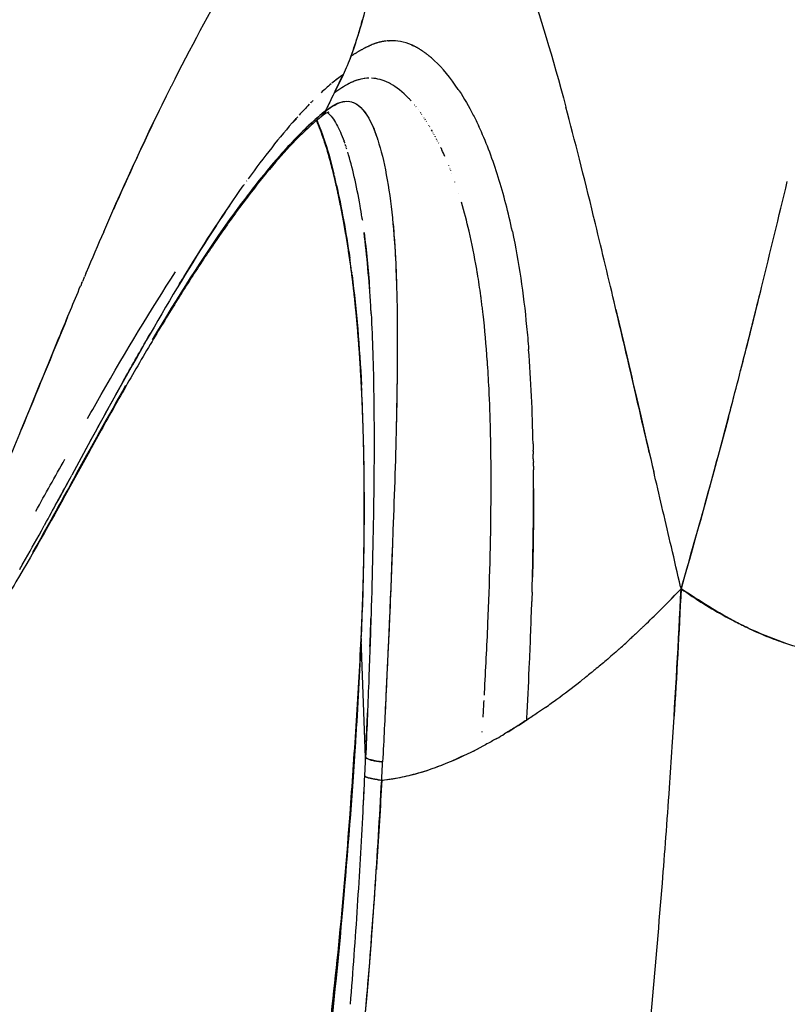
# Model space of a CAD drawing. Header units: millimetres. Extents: x 0 to 1905, y 0 to 2577.
# Tile 10 of 70: x 1248 to 1316, y 246 to 334. Entities that reach past the tile are written whole.
import ezdxf

# ---------------------------------------------------------------- set-up
doc = ezdxf.new("R2010")
doc.units = ezdxf.units.MM
doc.header["$MEASUREMENT"] = 0
doc.layers.add('Crea2D$visibili$linee', color=7, linetype='Continuous', true_color=0x000000)

msp = doc.modelspace()

# ---------------------------------------------------------------- linework, layer by layer
at = {"layer": 'Crea2D$visibili$linee'}
for p, q in [((1276.669, 329.287), (1275.875, 327.65)), ((1278.686, 268.479), (1278.296, 278.992)), ((1288.999, 269.402), (1288.999, 269.405)), ((1278.881, 268.343), (1278.881, 268.347)), ((1283.712, 267.186), (1283.712, 267.18))]:
    msp.add_line(p, q, dxfattribs=at)
for centre, radius, start, end in [((1281.371, 326.645), 5.724, 110.62804, 112.66852), ((1279.236, 324.799), 7.995, 53.08273, 53.143), ((1278.336, 323.678), 9.433, 48.78844, 50.18384), ((1286.336, 315.672), 16.698, 125.37396, 129.6791), ((1288.672, 312.766), 20.426, 129.74804, 133.10865), ((1300.643, 300.387), 37.653, 135.77915, 137.80595), ((1274.988, 320.038), 10.389, 41.6684, 41.68573), ((1273.617, 318.87), 12.19, 39.23314, 39.27544), ((1289.895, 307.58), 23.668, 128.6904, 131.83471), ((1273.519, 326.861), 1.776, 310.05622, 332.94339), ((1273.556, 326.932), 1.807, 308.27026, 311.33776), ((1271.584, 317.296), 14.761, 36.29877, 36.32659), ((1270.029, 316.194), 16.667, 34.35904, 34.38061), ((1289.46, 306.075), 25.653, 131.32287, 132.41987), ((1295.112, 301.847), 31.419, 132.4418, 135.7341), ((1252.691, 316.083), 23.473, 18.30439, 22.88254), ((1256.527, 317.644), 19.369, 21.72646, 23.07527), ((1258.902, 318.65), 16.791, 21.83129, 23.09652), ((1267.893, 314.8), 19.218, 31.91585, 31.95084), ((1250.049, 315.179), 26.301, 17.80445, 20.6911), ((1266.377, 313.885), 20.989, 30.27002, 30.27786), ((1275.847, 323.718), 0.906, 199.2728, 213.28691), ((1263.593, 312.359), 24.164, 27.13306, 27.1373), ((1318.096, 280.848), 62.562, 138.81534, 141.95389), ((1261.57, 311.378), 26.412, 23.71647, 25.1576), ((1257.741, 309.768), 30.566, 21.6398, 21.65345), ((1276.629, 320.843), 0.871, 194.05105, 198.1139), ((1257.195, 309.553), 31.153, 21.3278, 21.35862), ((1255.684, 308.975), 32.771, 20.53739, 20.54293), ((1336.449, 266.456), 85.885, 141.93824, 144.62766), ((1252.987, 308), 35.639, 19.2105, 19.23823), ((-390.954, 730.619), 1755.956, 346.152128, 346.468779), ((1249.156, 306.727), 39.676, 17.55019, 17.56139), ((1222.084, 308.151), 56.899, 8.52494, 9.56823), ((1241.775, 304.569), 47.367, 13.16711, 16.3706), ((178.628, 44.353), 1152.994, 13.271598, 13.650574), ((1613.804, 159.331), 390.919, 156.48679, 157.0627), ((1231.748, 302.231), 57.662, 9.72694, 13.15062), ((1220.779, 300.346), 68.792, 7.71586, 9.38729), ((503.052, 510.195), 835.177, 345.630208, 346.106444), ((1214.668, 299.497), 74.962, 7.50236, 7.52483), ((1213.325, 299.322), 76.316, 7.30687, 7.31916), ((1211.946, 299.148), 77.706, 7.11451, 7.11693), ((1210.529, 298.973), 79.134, 6.91811, 6.92524), ((1209.073, 298.799), 80.6, 6.7227, 6.73904), ((1194.377, 297.224), 95.38, 3.96163, 6.46496), ((1167.923, 295.29), 121.905, 2.82976, 4.00969), ((1143.42, 294.115), 146.435, 1.35008, 2.81553), ((769.255, 441.941), 560.363, 345.2237, 345.38854), ((381.407, 779.348), 996.133, 330.60349, 330.90932), ((1063.507, 292.082), 230.138, 0.24812, 0.49832), ((590.224, 651.981), 753.021, 331.201504, 331.545857), ((317.54, 800.585), 1063.567, 331.301388, 331.51796), ((1051.933, 291.915), 241.714, 0.26641, 0.2757), ((-4046.408, -962.059), 5496.199, 13.138172, 13.206391), ((1016.967, 290.855), 261.606, 359.03279, 0.27032), ((1053.587, 290.659), 224.988, 359.04618, 0.36436), ((1025.517, 412.543), 256.218, 330.34258, 331.08164), ((-2122.267, -512.632), 3520.268, 13.073688, 13.133205), ((1037.864, 290.447), 240.704, 357.27216, 358.93285), ((910.854, 293.879), 382.812, 358.49525, 358.49949), ((1197.99, 387.832), 150.748, 315.3948, 316.20111), ((432.087, 325.702), 875.726, 356.314289, 357.237471), ((1243.472, 343.425), 87.185, 314.98073, 316.22908), ((928.523, 293.133), 365.128, 357.45838, 358.31152), ((1239.986, 346.86), 92.077, 313.78674, 315.00422), ((472.104, 305.98), 807.441, 358.039444, 358.216813), ((1278.376, 279.039), 0.0933, 177.11558, 205.0485), ((1278.372, 279.037), 0.0878, 163.96814, 175.35324), ((786.647, 302.966), 492.232, 356.88635, 357.15194), ((1241.339, 344.771), 89.628, 311.96448, 312.63943), ((647.572, 306.217), 646.383, 357.00859, 357.404094), ((1248.99, 337.494), 79.117, 306.20974, 308.06233), ((1258.177, 324.973), 63.587, 305.07139, 306.19512), ((15.742, 323.235), 1264.13, 357.578335, 357.697902), ((1246.473, 344.827), 86.621, 301.23712, 301.65649), ((1260.965, 320.948), 58.69, 302.26086, 303.12762), ((1243.224, 351.677), 94.17, 300.05199, 300.5089), ((469.756, 323.272), 837.979, 356.064927, 356.314546), ((650.246, 295.548), 629.023, 357.383534, 357.533505), ((562.083, 304.422), 719.037, 356.972573, 357.102772), ((-38.301, 329.988), 1318.427, 357.115286, 357.254348), ((549.84, 300.819), 729.564, 357.093899, 357.251313), ((1280.944, 275.482), 9.074, 262.82505, 264.76413), ((1277.323, 263.413), 0.0253, 158.25107, 180.04632), ((700.84, 293.124), 578.369, 356.242707, 357.077529), ((589.478, 304.159), 691.675, 355.153651, 356.153486), ((603.446, 299.408), 675.965, 355.509211, 356.252257)]:
    msp.add_arc(centre, radius, start, end, dxfattribs=at)
for points, knots in [([(1280.275, 348.465), (1280.262, 348.127), (1280.169, 345.842), (1279.891, 342.09), (1279.177, 337.504), (1278.405, 333.935), (1277.705, 331.884), (1277.391, 330.965)], [2.3246616, 2.3246616, 2.3246616, 2.3246616, 2.3634022, 2.5868581, 2.7545116, 2.8901051, 3, 3, 3, 3]), ([(1293.066, 337.824), (1293.08, 337.785), (1293.095, 337.745), (1294.2, 334.665), (1295.33, 330.875), (1296.527, 326.409)], [3.4980523, 3.4980523, 3.4980523, 3.4980523, 3.5, 3.5, 3.6503943, 3.6503943, 3.6503943, 3.6503943]), ([(1277.392, 330.965), (1277.616, 331.598), (1277.99, 332.654), (1278.291, 333.732), (1278.403, 334.166)], [2, 2, 2, 2, 2.0760351, 2.1268506, 2.1268506, 2.1268506, 2.1268506]), ([(1278.8, 331.762), (1278.832, 331.778), (1278.866, 331.794), (1278.9, 331.81), (1278.903, 331.811)], [1.052072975, 1.052072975, 1.052072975, 1.052072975, 1.055544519, 1.055857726, 1.055857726, 1.055857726, 1.055857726]), ([(1282.771, 331.943), (1282.112, 332.228), (1281.445, 332.338), (1280.806, 332.311), (1280.771, 332.309)], [1.81017366, 1.81017366, 1.81017366, 1.81017366, 1.87329055, 1.87691454, 1.87691454, 1.87691454, 1.87691454]), ([(1277.391, 330.965), (1277.275, 330.671), (1277.053, 330.103), (1276.794, 329.552), (1276.669, 329.287)], [3, 3, 3, 3, 3.519587, 4, 4, 4, 4]), ([(1278.968, 328.978), (1278.479, 328.967), (1277.908, 328.83), (1277.346, 328.567), (1277.245, 328.515)], [4.87498255, 4.87498255, 4.87498255, 4.87498255, 4.93126065, 4.94368434, 4.94368434, 4.94368434, 4.94368434]), ([(1278.812, 328.97), (1278.452, 328.944), (1277.971, 328.83), (1277.5, 328.635), (1277.372, 328.577)], [3.88093262, 3.88093262, 3.88093262, 3.88093262, 3.92283847, 3.9384666, 3.9384666, 3.9384666, 3.9384666]), ([(1282.642, 327.062), (1282.637, 327.068), (1282.602, 327.105), (1282.006, 327.743), (1281.372, 328.23), (1280.263, 328.809), (1279.707, 328.95), (1279.22, 328.974)], [4.7467531, 4.7467531, 4.7467531, 4.7467531, 4.7472586, 4.7501205, 4.8048094, 4.8101259, 4.8653687, 4.8653687, 4.8653687, 4.8653687]), ([(1255.343, 315.292), (1257.281, 319.749), (1259.265, 324.077), (1261.34, 328.222), (1261.353, 328.249)], [1.4465058, 1.4465058, 1.4465058, 1.4465058, 1.5993002, 1.6002932, 1.6002932, 1.6002932, 1.6002932]), ([(1275.875, 327.65), (1275.746, 327.385), (1275.519, 326.917), (1275.261, 326.385), (1275.131, 326.117), (1275.1, 326.053)], [4, 4, 4, 4, 4.498165, 4.878967, 5, 5, 5, 5]), ([(1287.026, 327.849), (1287.458, 327.195), (1288.056, 326.168), (1288.614, 325.032), (1288.775, 324.686)], [1.31842826, 1.31842826, 1.31842826, 1.31842826, 1.35767903, 1.3742397, 1.3742397, 1.3742397, 1.3742397]), ([(1275.159, 326.1), (1276.112, 326.848), (1276.949, 327.139), (1277.96, 326.632), (1278.189, 326.448), (1278.41, 326.199)], [0, 0, 0, 0, 0.125, 0.125, 0.1637517, 0.1637517, 0.1637517, 0.1637517]), ([(1275.159, 326.1), (1275.681, 326.44), (1276.292, 326.838), (1276.856, 326.916), (1276.937, 326.92)], [0, 0, 0, 0, 0.07216014, 0.08446945, 0.08446945, 0.08446945, 0.08446945]), ([(1277.492, 326.845), (1277.646, 326.793), (1277.882, 326.671), (1278.112, 326.489), (1278.193, 326.416)], [0.11319118, 0.11319118, 0.11319118, 0.11319118, 0.1378098, 0.15149168, 0.15149168, 0.15149168, 0.15149168]), ([(1299.054, 316.459), (1299.037, 316.529), (1299.02, 316.598), (1298.142, 320.197), (1297.32, 323.451), (1296.527, 326.409)], [1.248044, 1.248044, 1.248044, 1.248044, 1.25, 1.25, 1.3496038, 1.3496038, 1.3496038, 1.3496038]), ([(1274.645, 325.485), (1274.341, 325.235), (1273.69, 324.671), (1272.329, 323.367), (1270.556, 321.43), (1268.384, 318.741), (1266.946, 316.778), (1266.196, 315.718), (1265.845, 315.222), (1265.143, 314.209), (1263.705, 312.067), (1261.854, 309.176), (1259.529, 305.351), (1257.955, 302.645), (1257.127, 301.195), (1256.36, 299.852), (1255.593, 298.48), (1254.048, 295.693), (1253.269, 294.276), (1250.891, 289.972), (1249.257, 287.041), (1247.526, 284.103), (1246.656, 282.626), (1245.755, 281.149), (1243.86, 278.204), (1242.866, 276.739), (1241.814, 275.29), (1240.756, 273.832), (1239.631, 272.402), (1237.389, 269.759), (1236.278, 268.534), (1235.123, 267.342)], [0, 0, 0, 0, 1.181657, 2.582091, 5.652222, 9.054981, 12.949689, 12.949689, 12.949689, 14.772501, 16.648092, 20.688489, 25.068881, 30.078898, 30.078898, 30.078898, 37.977269, 37.977269, 45.89483, 45.89483, 61.78528, 61.78528, 61.78528, 69.759221, 69.759221, 77.76108, 77.76108, 77.76108, 85.800708, 85.800708, 93.018363, 93.018363, 93.018363, 93.018363]), ([(1272.492, 325.393), (1272.462, 325.36), (1271.045, 323.767), (1269.61, 321.935), (1268.216, 320.001)], [4.1115217, 4.1115217, 4.1115217, 4.1115217, 4.1138441, 4.2221302, 4.2221302, 4.2221302, 4.2221302]), ([(1275.078, 326.035), (1274.689, 325.711), (1273.838, 325.003), (1272.488, 323.676), (1271.515, 322.616), (1271.013, 322.044)], [1.0006528, 1.0006528, 1.0006528, 1.0006528, 1.035817, 1.0775011, 1.1211253, 1.1211253, 1.1211253, 1.1211253]), ([(1275.405, 325.947), (1275.406, 325.947), (1275.404, 325.946), (1275.4, 325.945), (1275.391, 325.943), (1275.373, 325.937), (1275.33, 325.922), (1275.232, 325.879), (1275.082, 325.796), (1274.882, 325.665), (1274.744, 325.562), (1274.669, 325.503)], [0, 0, 0, 0, 0.0010236, 0.0055932, 0.0117599, 0.0275689, 0.0645009, 0.1465258, 0.349023, 0.5779706, 0.8645377, 0.8645377, 0.8645377, 0.8645377]), ([(1275.295, 325.907), (1275.576, 325.669), (1276.08, 325.007), (1276.546, 323.945), (1276.76, 323.362)], [4.14483552, 4.14483552, 4.14483552, 4.14483552, 4.19686187, 4.24267529, 4.24267529, 4.24267529, 4.24267529]), ([(1278.515, 326.076), (1278.672, 325.886), (1279.089, 325.272), (1279.466, 324.389), (1279.688, 323.731)], [0.16988122, 0.16988122, 0.16988122, 0.16988122, 0.19716332, 0.24467635, 0.24467635, 0.24467635, 0.24467635]), ([(1291.764, 315.313), (1291.407, 316.992), (1290.572, 320.209), (1289.455, 323.21), (1288.813, 324.605), (1288.775, 324.686)], [1.4957507, 1.4957507, 1.4957507, 1.4957507, 1.5595331, 1.6219861, 1.6258801, 1.6258801, 1.6258801, 1.6258801]), ([(1275.78, 320.643), (1275.657, 321.143), (1275.529, 321.626), (1275.261, 322.565), (1275.121, 323.02), (1274.976, 323.455)], [0.031591, 0.031591, 0.031591, 0.031591, 2.438321, 2.438321, 4.886932, 4.886932, 4.886932, 4.886932]), ([(1279.741, 323.57), (1279.75, 323.542), (1280.046, 322.625), (1280.57, 320.46), (1280.934, 317.883), (1281.074, 316.514), (1281.074, 316.508)], [0.2485196, 0.2485196, 0.2485196, 0.2485196, 0.2504755, 0.3128391, 0.3761008, 0.3764016, 0.3764016, 0.3764016, 0.3764016]), ([(1277.437, 311.728), (1277.313, 312.69), (1277.086, 314.261), (1276.732, 316.319), (1276.426, 317.897), (1276.134, 319.267), (1275.948, 320.059), (1275.86, 320.435), (1275.722, 320.985), (1275.586, 321.532), (1275.441, 322.05)], [0.7513329, 0.7513329, 0.7513329, 0.7513329, 0.8249887, 0.8741059, 0.9202382, 0.9621278, 1, 1, 1, 1.5609372, 1.5609372, 1.5609372, 1.5609372]), ([(1262.028, 310.524), (1262.248, 310.889), (1262.468, 311.25), (1264.437, 314.464), (1266.141, 317.08), (1267.784, 319.397)], [3.609375, 3.609375, 3.609375, 3.609375, 3.625, 3.625, 3.75, 3.75, 3.75, 3.75]), ([(1266.54, 317.605), (1266.373, 317.359), (1265.746, 316.429), (1263.26, 312.629), (1258.749, 305.098), (1254.748, 297.746), (1252.503, 293.615)], [4.2656784, 4.2656784, 4.2656784, 4.2656784, 4.2787548, 4.3147788, 4.4612462, 4.6379857, 4.6379857, 4.6379857, 4.6379857]), ([(1281.074, 316.508), (1281.337, 313.891), (1281.448, 311.061), (1281.49, 308.014), (1281.491, 307.918), (1281.492, 307.823)], [0.3789062, 0.3789062, 0.3789062, 0.3789062, 0.5, 0.5, 0.5039062, 0.5039062, 0.5039062, 0.5039062]), ([(1279.159, 308.278), (1279.151, 308.416), (1279.143, 308.554), (1279, 310.987), (1278.809, 313.184), (1278.545, 315.228)], [2.4942658, 2.4942658, 2.4942658, 2.4942658, 2.5, 2.5, 2.5956421, 2.5956421, 2.5956421, 2.5956421]), ([(1291.764, 315.313), (1292.339, 312.6), (1292.839, 309.103), (1293.155, 305.498), (1293.209, 304.817)], [1.5041294, 1.5041294, 1.5041294, 1.5041294, 1.6067935, 1.6305722, 1.6305722, 1.6305722, 1.6305722]), ([(1253.904, 298.65), (1254.31, 299.369), (1254.715, 300.082), (1257.358, 304.684), (1259.57, 308.368), (1261.74, 311.714)], [0.4669325, 0.4669325, 0.4669325, 0.4669325, 0.5, 0.5, 0.6827612, 0.6827612, 0.6827612, 0.6827612]), ([(1245.646, 292.02), (1245.762, 292.293), (1246.022, 292.907), (1246.616, 294.321), (1247.478, 296.395), (1249.165, 300.487), (1251.1, 305.23), (1252.677, 309.028), (1253.283, 310.469)], [0, 0, 0, 0, 0.89059, 2.000698, 4.599628, 7.628922, 15.278876, 19.967685, 19.967685, 19.967685, 19.967685]), ([(1306.795, 283.495), (1307.581, 286.238), (1309.06, 291.402), (1311.001, 298.667), (1312.608, 304.87), (1313.547, 308.648), (1313.965, 310.34)], [3.0000003, 3.0000003, 3.0000003, 3.0000003, 3.073068, 3.1375419, 3.192619, 3.2372824, 3.2372824, 3.2372824, 3.2372824]), ([(1303.958, 295.642), (1303.385, 298.1), (1302.876, 300.315), (1301.872, 304.611), (1301.346, 306.854), (1300.829, 309.042)], [1.0742242, 1.0742242, 1.0742242, 1.0742242, 1.125, 1.125, 1.1816373, 1.1816373, 1.1816373, 1.1816373]), ([(1279.174, 307.997), (1279.236, 306.836), (1279.336, 304.409), (1279.419, 300.608), (1279.445, 296.421), (1279.399, 289.924), (1279.225, 282.769), (1278.956, 274.945), (1278.78, 270.697), (1278.686, 268.479)], [0, 0, 0, 0, 3.486032, 7.288521, 11.404392, 16.047918, 26.779535, 32.873952, 39.533847, 39.533847, 39.533847, 39.533847]), ([(1281.492, 307.823), (1281.492, 307.822), (1281.525, 305.071), (1281.495, 301.696), (1281.418, 298.236), (1281.405, 297.679)], [0.5010253, 0.5010253, 0.5010253, 0.5010253, 0.5010624, 0.6134201, 0.6348879, 0.6348879, 0.6348879, 0.6348879]), ([(1300.99, 308.361), (1301.458, 306.388), (1301.937, 304.37), (1302.973, 299.854), (1303.622, 297.066), (1304.365, 293.899)], [3.8242188, 3.8242188, 3.8242188, 3.8242188, 3.875, 3.875, 3.9375, 3.9375, 3.9375, 3.9375]), ([(1253.693, 295.806), (1254.902, 298.03), (1256.125, 300.268), (1258.062, 303.729), (1258.773, 304.982), (1259.483, 306.211)], [3.4140625, 3.4140625, 3.4140625, 3.4140625, 3.5, 3.5, 3.5496651, 3.5496651, 3.5496651, 3.5496651]), ([(1281.496, 303.105), (1281.483, 301.627), (1281.458, 300.128), (1281.355, 295.373), (1281.247, 292.069), (1281.122, 288.715)], [0.5668715, 0.5668715, 0.5668715, 0.5668715, 0.625, 0.625, 0.75, 0.75, 0.75, 0.75]), ([(1257.299, 301.604), (1255.759, 298.908), (1253.052, 294.006), (1250.253, 288.914), (1249.003, 286.72)], [1.5000042, 1.5000042, 1.5000042, 1.5000042, 1.6247944, 1.7185671, 1.7185671, 1.7185671, 1.7185671]), ([(1311.029, 298.809), (1310.909, 298.352), (1309.549, 293.235), (1308.108, 288.138), (1306.795, 283.495)], [0.8643492, 0.8643492, 0.8643492, 0.8643492, 0.8764486, 1, 1, 1, 1]), ([(1293.551, 284.551), (1293.58, 285.759), (1293.629, 288.366), (1293.648, 290.957), (1293.646, 292.345)], [1.14041635, 1.14041635, 1.14041635, 1.14041635, 1.18057314, 1.22727788, 1.22727788, 1.22727788, 1.22727788]), ([(1289.274, 274.221), (1289.388, 276.283), (1289.682, 281.999), (1289.836, 287.649), (1289.861, 291.235)], [3.0548581, 3.0548581, 3.0548581, 3.0548581, 3.1253898, 3.2506938, 3.2506938, 3.2506938, 3.2506938]), ([(1281.122, 288.715), (1281.119, 288.643), (1281.088, 287.8), (1281.016, 285.898), (1280.89, 282.71), (1280.713, 278.638), (1280.481, 273.673), (1280.299, 270.041), (1280.201, 268.078)], [0.7481217, 0.7481217, 0.7481217, 0.7481217, 0.750814, 0.7796283, 0.8189638, 0.8688135, 0.9291641, 1, 1, 1, 1]), ([(1306.795, 283.495), (1307.461, 283.038), (1308.759, 282.145), (1310.348, 281.236), (1311.254, 280.754), (1311.487, 280.633)], [1, 1, 1, 1, 1.03176069, 1.06194282, 1.07231671, 1.07231671, 1.07231671, 1.07231671]), ([(1313.111, 279.833), (1312.672, 280.033), (1310.484, 281.093), (1308.437, 282.426), (1306.795, 283.495)], [2.90386418, 2.90386418, 2.90386418, 2.90386418, 2.92290208, 2.99999504, 2.99999504, 2.99999504, 2.99999504]), ([(1311.492, 280.63), (1311.883, 280.427), (1312.852, 279.942), (1314.381, 279.254), (1315.544, 278.829), (1316.106, 278.638)], [1.07239084, 1.07239084, 1.07239084, 1.07239084, 1.0898042, 1.11523251, 1.13859475, 1.13859475, 1.13859475, 1.13859475]), ([(1324.647, 276.506), (1323.238, 276.747), (1320.381, 277.34), (1316.542, 278.421), (1314.152, 279.36), (1313.155, 279.813)], [2.7472686, 2.7472686, 2.7472686, 2.7472686, 2.8020719, 2.8599346, 2.9032247, 2.9032247, 2.9032247, 2.9032247]), ([(1277.297, 263.415), (1277.488, 266.044), (1277.671, 268.66), (1277.921, 272.567), (1278.001, 273.866), (1278.15, 276.458), (1278.219, 277.751), (1278.283, 279.041)], [0.000047, 0.000047, 0.000047, 0.000047, 7.972348, 7.972348, 11.958977, 11.958977, 15.947088, 15.947088, 15.947088, 15.947088]), ([(1278.296, 278.992), (1278.22, 277.519), (1278.075, 274.686), (1277.825, 270.589), (1277.576, 266.857), (1277.407, 264.488), (1277.327, 263.373)], [4, 4, 4, 4, 4.285089, 4.548491, 4.78751, 5, 5, 5, 5]), ([(1301.271, 278.127), (1301.267, 278.123), (1300.887, 277.781), (1300.342, 277.302), (1299.621, 276.692), (1299.176, 276.325), (1298.733, 275.966), (1298.462, 275.749), (1298.299, 275.62)], [0.433034, 0.433034, 0.433034, 0.433034, 0.4339727, 0.5181898, 0.5535409, 0.5902321, 0.6131917, 0.6472415, 0.6472415, 0.6472415, 0.6472415]), ([(1294.714, 272.931), (1294.477, 272.765), (1293.924, 272.383), (1293.361, 272.01), (1293.039, 271.798)], [0.8909729, 0.8909729, 0.8909729, 0.8909729, 0.937846, 1, 1, 1, 1]), ([(1293.04, 271.799), (1292.699, 271.579), (1292.038, 271.152), (1291.36, 270.743), (1291.031, 270.545)], [2.0000001, 2.0000001, 2.0000001, 2.0000001, 2.5142387, 2.9999909, 2.9999909, 2.9999909, 2.9999909]), ([(1290.383, 270.166), (1290.252, 270.091), (1289.795, 269.83), (1289.33, 269.58), (1288.999, 269.402)], [3.322387, 3.322387, 3.322387, 3.322387, 3.5170358, 4, 4, 4, 4]), ([(1280.116, 266.446), (1280.198, 266.455), (1280.81, 266.522), (1281.957, 266.713), (1283.543, 267.115), (1285.628, 267.808), (1287.443, 268.606), (1288.713, 269.255), (1288.999, 269.405)], [2, 2, 2, 2, 2.026782, 2.200967, 2.375152, 2.549337, 2.897706, 3, 3, 3, 3]), ([(1280.116, 266.441), (1280.451, 266.482), (1281.167, 266.568), (1282.901, 266.915), (1284.364, 267.359), (1285.417, 267.768), (1285.488, 267.796)], [2, 2, 2, 2, 2.1099384, 2.2350577, 2.5688591, 2.5930734, 2.5930734, 2.5930734, 2.5930734]), ([(1277.913, 237.216), (1278.205, 240.269), (1278.784, 246.713), (1279.544, 256.473), (1279.926, 263.137), (1280.116, 266.441)], [1.7942524, 1.7942524, 1.7942524, 1.7942524, 1.858434, 1.9298013, 2, 2, 2, 2]), ([(1280.116, 266.446), (1280.003, 264.029), (1279.846, 261.607), (1279.674, 258.952), (1279.659, 258.724), (1279.644, 258.496)], [-1, -1, -1, -1, -0.94848651, -0.94848651, -0.94365712, -0.94365712, -0.94365712, -0.94365712]), ([(1303.248, 235.887), (1303.918, 242.931), (1304.553, 250.176), (1305.34, 259.921), (1305.551, 262.741), (1305.759, 265.765)], [0.7539083, 0.7539083, 0.7539083, 0.7539083, 0.875, 0.875, 0.9199271, 0.9199271, 0.9199271, 0.9199271]), ([(1251.993, 89.116), (1252.084, 92.469), (1252.282, 95.817), (1252.84, 102.861), (1253.215, 106.547), (1253.618, 110.233), (1254.021, 113.916), (1254.467, 117.599), (1255.428, 124.949), (1255.945, 128.623), (1256.491, 132.29), (1257.036, 135.955), (1257.61, 139.615), (1258.803, 146.928), (1259.423, 150.58), (1260.059, 154.229), (1260.211, 155.1), (1260.516, 156.842), (1261.133, 160.324), (1262.286, 166.742), (1263.311, 172.284), (1264.024, 176.086), (1265.387, 183.356), (1266.794, 190.626), (1269.517, 205.152), (1270.836, 212.418), (1272.026, 219.696), (1273.215, 226.967), (1274.267, 234.25), (1276.043, 248.83), (1276.765, 256.118), (1277.297, 263.41)], [1.070264, 1.070264, 1.070264, 1.070264, 11.16811, 11.16811, 22.296391, 22.296391, 22.296391, 33.42349, 33.42349, 44.548863, 44.548863, 44.548863, 55.665542, 55.665542, 66.777094, 66.777094, 66.777094, 69.429397, 72.083224, 77.385487, 88.991632, 88.991632, 88.991632, 111.190312, 111.190312, 133.345646, 133.345646, 133.345646, 155.473626, 155.473626, 177.587646, 177.587646, 177.587646, 177.587646]), ([(1261.874, 163.209), (1262.686, 167.728), (1263.514, 172.242), (1267.048, 191.181), (1269.879, 205.572), (1274.516, 234.417), (1276.292, 248.905), (1277.327, 263.373)], [1.421875, 1.421875, 1.421875, 1.421875, 1.5, 1.5, 1.75, 1.75, 2, 2, 2, 2]), ([(1277.327, 263.373), (1276.935, 258.513), (1276.131, 248.574), (1274.851, 238.177), (1274.087, 232.643), (1274.022, 232.177)], [5, 5, 5, 5, 5.0835917, 5.1709366, 5.1789652, 5.1789652, 5.1789652, 5.1789652])]:
    msp.add_open_spline(points, degree=3, knots=knots, dxfattribs=at)
for points in [[(1266.54, 337.81), (1264.778, 334.842), (1263.055, 331.649), (1261.353, 328.249)], [(1278.329, 331.517), (1278.365, 331.536), (1278.401, 331.556), (1278.436, 331.575)], [(1278.517, 331.619), (1278.49, 331.604), (1278.463, 331.59), (1278.436, 331.575)], [(1278.517, 331.619), (1278.529, 331.625), (1278.541, 331.631), (1278.553, 331.637)], [(1278.612, 331.668), (1278.592, 331.658), (1278.572, 331.647), (1278.553, 331.637)], [(1278.612, 331.668), (1278.631, 331.678), (1278.65, 331.688), (1278.669, 331.697)], [(1278.706, 331.716), (1278.694, 331.71), (1278.682, 331.704), (1278.669, 331.697)], [(1278.706, 331.716), (1278.733, 331.729), (1278.759, 331.742), (1278.786, 331.756)], [(1278.8, 331.762), (1278.795, 331.76), (1278.791, 331.758), (1278.786, 331.756)], [(1278.984, 331.849), (1278.957, 331.837), (1278.93, 331.824), (1278.903, 331.811)], [(1278.984, 331.849), (1278.996, 331.854), (1279.008, 331.86), (1279.02, 331.865)], [(1279.074, 331.889), (1279.056, 331.881), (1279.038, 331.873), (1279.02, 331.865)], [(1279.074, 331.889), (1279.095, 331.898), (1279.116, 331.907), (1279.137, 331.916)], [(1279.165, 331.927), (1279.155, 331.924), (1279.146, 331.92), (1279.137, 331.916)], [(1279.448, 332.037), (1279.416, 332.026), (1279.385, 332.014), (1279.354, 332.003)], [(1279.544, 332.07), (1279.514, 332.06), (1279.484, 332.05), (1279.453, 332.039)], [(1279.641, 332.101), (1279.612, 332.092), (1279.582, 332.083), (1279.553, 332.073)], [(1279.738, 332.131), (1279.71, 332.122), (1279.681, 332.114), (1279.653, 332.105)], [(1279.835, 332.158), (1279.808, 332.15), (1279.78, 332.143), (1279.753, 332.135)], [(1279.933, 332.183), (1279.906, 332.176), (1279.88, 332.17), (1279.853, 332.163)], [(1280.031, 332.206), (1280.005, 332.2), (1279.979, 332.194), (1279.954, 332.188)], [(1280.129, 332.227), (1280.104, 332.222), (1280.079, 332.216), (1280.055, 332.211)], [(1280.227, 332.245), (1280.203, 332.241), (1280.18, 332.237), (1280.156, 332.232)], [(1280.326, 332.262), (1280.303, 332.258), (1280.28, 332.255), (1280.257, 332.251)], [(1280.425, 332.276), (1280.403, 332.273), (1280.381, 332.27), (1280.359, 332.267)], [(1280.525, 332.288), (1280.504, 332.286), (1280.483, 332.284), (1280.462, 332.281)], [(1280.625, 332.298), (1280.605, 332.297), (1280.584, 332.295), (1280.564, 332.293)], [(1280.725, 332.306), (1280.706, 332.305), (1280.687, 332.303), (1280.668, 332.302)], [(1280.725, 332.306), (1280.74, 332.307), (1280.756, 332.308), (1280.771, 332.309)], [(1282.771, 331.943), (1282.792, 331.934), (1282.812, 331.925), (1282.833, 331.916)], [(1282.855, 331.906), (1282.847, 331.909), (1282.84, 331.913), (1282.833, 331.916)], [(1282.855, 331.906), (1282.868, 331.9), (1282.881, 331.894), (1282.895, 331.888)], [(1282.938, 331.867), (1282.924, 331.874), (1282.909, 331.881), (1282.895, 331.888)], [(1282.938, 331.867), (1282.965, 331.855), (1282.992, 331.842), (1283.019, 331.828)], [(1283.046, 331.814), (1283.037, 331.819), (1283.028, 331.824), (1283.019, 331.828)], [(1283.046, 331.814), (1283.079, 331.798), (1283.111, 331.781), (1283.143, 331.764)], [(1283.155, 331.758), (1283.151, 331.76), (1283.147, 331.762), (1283.143, 331.764)], [(1283.155, 331.758), (1283.172, 331.749), (1283.189, 331.74), (1283.206, 331.731)], [(1283.264, 331.699), (1283.244, 331.71), (1283.225, 331.72), (1283.206, 331.731)], [(1283.264, 331.699), (1283.286, 331.686), (1283.309, 331.673), (1283.331, 331.66)], [(1283.373, 331.636), (1283.359, 331.644), (1283.345, 331.652), (1283.331, 331.66)], [(1283.373, 331.636), (1283.401, 331.62), (1283.429, 331.603), (1283.457, 331.586)], [(1283.483, 331.57), (1283.474, 331.575), (1283.466, 331.581), (1283.457, 331.586)], [(1283.483, 331.57), (1283.516, 331.55), (1283.55, 331.528), (1283.584, 331.507)], [(1277.312, 330.764), (1277.339, 330.831), (1277.365, 330.898), (1277.392, 330.965)], [(1277.392, 330.965), (1277.469, 331.012), (1277.547, 331.059), (1277.624, 331.105)], [(1277.759, 331.187), (1277.714, 331.16), (1277.669, 331.133), (1277.624, 331.105)], [(1277.759, 331.187), (1277.791, 331.206), (1277.824, 331.225), (1277.856, 331.244)], [(1277.954, 331.302), (1277.921, 331.283), (1277.888, 331.264), (1277.856, 331.244)], [(1277.954, 331.302), (1277.999, 331.328), (1278.043, 331.354), (1278.088, 331.38)], [(1278.142, 331.411), (1278.124, 331.401), (1278.106, 331.39), (1278.088, 331.38)], [(1278.142, 331.411), (1278.162, 331.423), (1278.183, 331.435), (1278.204, 331.447)], [(1278.329, 331.517), (1278.287, 331.494), (1278.246, 331.47), (1278.204, 331.447)], [(1283.593, 331.501), (1283.59, 331.503), (1283.587, 331.505), (1283.584, 331.507)], [(1283.593, 331.501), (1283.611, 331.489), (1283.629, 331.478), (1283.647, 331.466)], [(1283.704, 331.428), (1283.685, 331.441), (1283.666, 331.453), (1283.647, 331.466)], [(1283.704, 331.428), (1283.727, 331.413), (1283.751, 331.396), (1283.775, 331.38)], [(1283.815, 331.353), (1283.802, 331.362), (1283.788, 331.371), (1283.775, 331.38)], [(1283.815, 331.353), (1283.844, 331.332), (1283.873, 331.311), (1283.903, 331.29)], [(1283.926, 331.273), (1283.919, 331.279), (1283.911, 331.285), (1283.903, 331.29)], [(1283.926, 331.273), (1283.961, 331.248), (1283.996, 331.222), (1284.031, 331.196)], [(1284.038, 331.191), (1284.057, 331.176), (1284.077, 331.162), (1284.096, 331.147)], [(1284.151, 331.105), (1284.132, 331.119), (1284.114, 331.133), (1284.096, 331.147)], [(1284.15, 331.105), (1284.175, 331.086), (1284.2, 331.066), (1284.225, 331.046)], [(1284.263, 331.016), (1284.251, 331.026), (1284.238, 331.036), (1284.225, 331.046)], [(1284.263, 331.016), (1284.294, 330.991), (1284.324, 330.966), (1284.355, 330.94)], [(1284.376, 330.923), (1284.369, 330.929), (1284.362, 330.935), (1284.355, 330.941)], [(1284.604, 330.727), (1284.586, 330.743), (1284.568, 330.758), (1284.551, 330.774)], [(1284.603, 330.727), (1284.63, 330.704), (1284.656, 330.681), (1284.682, 330.657)], [(1284.718, 330.624), (1284.706, 330.635), (1284.694, 330.646), (1284.682, 330.657)], [(1284.718, 330.624), (1284.75, 330.595), (1284.782, 330.566), (1284.814, 330.535)], [(1286.939, 327.979), (1286.243, 329.015), (1285.518, 329.874), (1284.814, 330.535)], [(1276.669, 329.287), (1276.339, 329.042), (1276.009, 328.797), (1275.674, 328.523)], [(1275.875, 327.65), (1276.113, 328.142), (1276.356, 328.631), (1276.59, 329.125)], [(1277.226, 328.506), (1276.773, 328.273), (1276.324, 327.962), (1275.875, 327.65)], [(1277.245, 328.516), (1277.238, 328.513), (1277.232, 328.51), (1277.226, 328.507)], [(1286.939, 327.979), (1286.961, 327.947), (1286.982, 327.915), (1287.004, 327.882)], [(1287.026, 327.849), (1287.019, 327.86), (1287.011, 327.871), (1287.004, 327.882)], [(1273.856, 326.847), (1273.828, 326.819), (1273.8, 326.791), (1273.772, 326.763)], [(1273.989, 326.981), (1273.953, 326.946), (1273.918, 326.91), (1273.882, 326.874)], [(1282.746, 326.947), (1282.711, 326.986), (1282.677, 327.024), (1282.642, 327.062)], [(1283.175, 326.435), (1283.171, 326.44), (1283.167, 326.445), (1283.163, 326.45)], [(1260.278, 326.067), (1258.907, 323.244), (1257.551, 320.297), (1256.213, 317.274)], [(1272.631, 325.548), (1272.594, 325.507), (1272.556, 325.465), (1272.519, 325.423)], [(1274.697, 325.528), (1274.68, 325.514), (1274.662, 325.5), (1274.645, 325.485)], [(1275.1, 326.053), (1275.119, 326.068), (1275.139, 326.084), (1275.159, 326.1)], [(1275.137, 326.059), (1275.145, 326.073), (1275.152, 326.086), (1275.159, 326.1)], [(1278.409, 326.199), (1278.422, 326.184), (1278.435, 326.17), (1278.448, 326.155)], [(1278.448, 326.155), (1278.923, 325.599), (1279.354, 324.74), (1279.741, 323.57)], [(1283.372, 326.181), (1283.367, 326.187), (1283.363, 326.192), (1283.358, 326.198)], [(1283.602, 325.867), (1283.595, 325.877), (1283.587, 325.887), (1283.58, 325.897)], [(1283.684, 325.751), (1283.677, 325.761), (1283.67, 325.771), (1283.663, 325.781)], [(1283.905, 325.427), (1283.901, 325.434), (1283.896, 325.441), (1283.891, 325.448)], [(1284.026, 325.243), (1284.006, 325.274), (1283.986, 325.305), (1283.966, 325.335)], [(1284.097, 325.132), (1284.093, 325.138), (1284.09, 325.144), (1284.086, 325.15)], [(1284.325, 324.766), (1284.317, 324.779), (1284.309, 324.791), (1284.302, 324.804)], [(1284.403, 324.636), (1284.397, 324.646), (1284.391, 324.657), (1284.384, 324.667)], [(1284.639, 324.23), (1284.613, 324.275), (1284.587, 324.321), (1284.561, 324.366)], [(1284.717, 324.092), (1284.713, 324.099), (1284.709, 324.107), (1284.704, 324.114)], [(1284.804, 323.935), (1284.8, 323.941), (1284.797, 323.946), (1284.794, 323.952)], [(1284.902, 323.752), (1284.892, 323.772), (1284.881, 323.792), (1284.87, 323.811)], [(1275.09, 323.22), (1275.368, 322.358), (1275.624, 321.427), (1275.86, 320.435)], [(1276.776, 323.319), (1276.771, 323.334), (1276.765, 323.348), (1276.76, 323.362)], [(1276.776, 323.319), (1276.789, 323.284), (1276.801, 323.249), (1276.814, 323.213)], [(1276.823, 323.189), (1276.82, 323.197), (1276.817, 323.205), (1276.814, 323.213)], [(1276.914, 322.929), (1276.898, 322.973), (1276.883, 323.017), (1276.868, 323.061)], [(1276.957, 322.799), (1276.945, 322.834), (1276.933, 322.87), (1276.922, 322.905)], [(1285.023, 323.524), (1285.015, 323.539), (1285.008, 323.553), (1285, 323.568)], [(1285.193, 323.19), (1285.186, 323.204), (1285.18, 323.218), (1285.173, 323.231)], [(1285.394, 322.781), (1285.391, 322.788), (1285.387, 322.796), (1285.383, 322.803)], [(1285.467, 322.628), (1285.443, 322.679), (1285.418, 322.73), (1285.394, 322.781)], [(1277.001, 322.667), (1276.992, 322.693), (1276.983, 322.72), (1276.975, 322.746)], [(1278.191, 317.609), (1277.879, 319.443), (1277.499, 321.073), (1277.087, 322.395)], [(1285.477, 322.606), (1285.474, 322.613), (1285.47, 322.621), (1285.467, 322.628)], [(1286.097, 321.18), (1286.093, 321.189), (1286.089, 321.199), (1286.086, 321.209)], [(1275.802, 320.572), (1275.806, 320.558), (1275.811, 320.545), (1275.816, 320.531)], [(1275.819, 320.525), (1275.818, 320.527), (1275.817, 320.529), (1275.816, 320.531)], [(1275.819, 320.525), (1275.824, 320.511), (1275.83, 320.497), (1275.837, 320.483)], [(1275.838, 320.479), (1275.838, 320.48), (1275.837, 320.482), (1275.837, 320.483)], [(1275.838, 320.479), (1275.845, 320.464), (1275.852, 320.45), (1275.86, 320.435)], [(1286.278, 320.719), (1286.273, 320.732), (1286.269, 320.745), (1286.264, 320.757)], [(1267.856, 319.498), (1267.832, 319.464), (1267.808, 319.43), (1267.784, 319.397)], [(1268.091, 319.827), (1268.085, 319.818), (1268.078, 319.809), (1268.072, 319.8)], [(1276.091, 319.436), (1276.513, 317.54), (1276.932, 315.304), (1277.272, 312.937)], [(1266.418, 316.173), (1264.194, 313.048), (1261.937, 309.494), (1259.66, 305.661)], [(1278.374, 316.459), (1278.368, 316.501), (1278.361, 316.544), (1278.355, 316.586)], [(1278.374, 316.459), (1278.38, 316.42), (1278.385, 316.382), (1278.391, 316.343)], [(1281.124, 315.999), (1281.29, 314.217), (1281.387, 312.327), (1281.442, 310.373)], [(1278.544, 315.228), (1278.748, 313.642), (1278.909, 311.961), (1279.034, 310.222)], [(1253.75, 311.579), (1253.708, 311.479), (1253.665, 311.378), (1253.623, 311.278)], [(1253.751, 311.579), (1253.765, 311.613), (1253.78, 311.647), (1253.794, 311.681)], [(1277.437, 311.728), (1277.442, 311.696), (1277.446, 311.664), (1277.45, 311.632)], [(1277.476, 311.422), (1277.468, 311.492), (1277.459, 311.562), (1277.45, 311.632)], [(1277.476, 311.422), (1277.867, 308.331), (1278.14, 305.026), (1278.315, 301.621)], [(1288.65, 311.567), (1288.627, 311.702), (1288.605, 311.838), (1288.581, 311.973)], [(1253.372, 310.682), (1253.342, 310.611), (1253.312, 310.54), (1253.282, 310.47)], [(1253.372, 310.682), (1253.399, 310.746), (1253.426, 310.81), (1253.453, 310.874)], [(1253.561, 311.131), (1253.525, 311.046), (1253.489, 310.96), (1253.452, 310.874)], [(1253.562, 311.131), (1253.582, 311.18), (1253.603, 311.229), (1253.623, 311.278)], [(1288.954, 309.54), (1288.952, 309.554), (1288.95, 309.568), (1288.948, 309.582)], [(1288.984, 309.314), (1288.974, 309.389), (1288.964, 309.465), (1288.954, 309.54)], [(1289.019, 309.045), (1289.009, 309.125), (1288.999, 309.205), (1288.988, 309.285)], [(1289.053, 308.775), (1289.043, 308.86), (1289.032, 308.944), (1289.021, 309.029)], [(1289.086, 308.515), (1289.075, 308.601), (1289.065, 308.686), (1289.054, 308.772)], [(1279.158, 308.278), (1279.161, 308.228), (1279.164, 308.177), (1279.167, 308.127)], [(1279.174, 307.997), (1279.172, 308.04), (1279.169, 308.084), (1279.167, 308.127)], [(1289.116, 308.257), (1289.107, 308.34), (1289.097, 308.423), (1289.087, 308.505)], [(1289.146, 307.999), (1289.137, 308.078), (1289.128, 308.156), (1289.119, 308.235)], [(1289.151, 307.963), (1289.149, 307.975), (1289.148, 307.987), (1289.146, 307.999)], [(1252.129, 307.708), (1250.721, 304.314), (1249.345, 300.927), (1248.001, 297.666)], [(1293.604, 296.398), (1293.547, 299.24), (1293.426, 302.053), (1293.209, 304.817)], [(1278.327, 301.386), (1278.323, 301.465), (1278.319, 301.543), (1278.315, 301.621)], [(1278.327, 301.386), (1278.328, 301.353), (1278.33, 301.319), (1278.332, 301.285)], [(1278.556, 293.679), (1278.525, 296.248), (1278.455, 298.788), (1278.332, 301.285)], [(1289.861, 291.235), (1289.876, 293.359), (1289.865, 295.472), (1289.815, 297.565)], [(1293.603, 296.398), (1293.607, 296.211), (1293.611, 296.024), (1293.614, 295.836)], [(1293.616, 295.742), (1293.616, 295.773), (1293.615, 295.805), (1293.615, 295.836)], [(1293.616, 295.742), (1293.617, 295.656), (1293.618, 295.571), (1293.62, 295.486)], [(1293.626, 295.084), (1293.624, 295.218), (1293.622, 295.352), (1293.62, 295.486)], [(1293.626, 295.084), (1293.627, 294.984), (1293.628, 294.885), (1293.629, 294.785)], [(1293.634, 294.425), (1293.633, 294.545), (1293.631, 294.665), (1293.63, 294.785)], [(1293.634, 294.425), (1293.635, 294.311), (1293.636, 294.197), (1293.637, 294.083)], [(1304.435, 293.6), (1304.412, 293.7), (1304.389, 293.8), (1304.365, 293.899)], [(1252.38, 293.388), (1252.421, 293.463), (1252.462, 293.539), (1252.503, 293.614)], [(1293.646, 292.424), (1293.645, 292.629), (1293.645, 292.834), (1293.644, 293.039)], [(1293.646, 292.424), (1293.652, 289.805), (1293.616, 287.167), (1293.551, 284.517)], [(1249.788, 288.645), (1249.876, 288.803), (1249.964, 288.962), (1250.051, 289.121)], [(1250.11, 289.229), (1250.09, 289.193), (1250.07, 289.157), (1250.051, 289.122)], [(1281.07, 287.341), (1280.877, 282.33), (1280.649, 277.217), (1280.396, 272.022)], [(1278.526, 285.964), (1278.529, 286.123), (1278.533, 286.281), (1278.536, 286.439)], [(1247.857, 285.214), (1247.962, 285.396), (1248.066, 285.579), (1248.171, 285.762)], [(1293.534, 283.855), (1293.54, 284.076), (1293.545, 284.297), (1293.55, 284.517)], [(1293.516, 283.191), (1293.522, 283.403), (1293.528, 283.615), (1293.533, 283.826)], [(1306.795, 283.495), (1306.618, 279.605), (1306.394, 275.662), (1306.163, 271.943)], [(1306.756, 283.667), (1306.769, 283.61), (1306.782, 283.552), (1306.795, 283.495)], [(1293.517, 283.191), (1293.509, 282.919), (1293.501, 282.647), (1293.493, 282.375)], [(1302.905, 279.631), (1302.997, 279.718), (1303.09, 279.805), (1303.182, 279.892)], [(1303.236, 279.944), (1303.218, 279.927), (1303.2, 279.909), (1303.182, 279.892)], [(1303.236, 279.944), (1303.305, 280.009), (1303.374, 280.074), (1303.442, 280.14)], [(1303.566, 280.258), (1303.525, 280.218), (1303.484, 280.179), (1303.442, 280.14)], [(1303.566, 280.258), (1303.611, 280.301), (1303.656, 280.344), (1303.701, 280.388)], [(1278.296, 278.992), (1278.294, 278.995), (1278.293, 278.997), (1278.292, 279)], [(1278.296, 278.992), (1278.297, 279.025), (1278.298, 279.058), (1278.3, 279.091)], [(1302.211, 278.984), (1302.158, 278.935), (1302.105, 278.886), (1302.052, 278.837)], [(1302.211, 278.984), (1302.225, 278.997), (1302.24, 279.011), (1302.255, 279.024)], [(1302.572, 279.319), (1302.466, 279.22), (1302.361, 279.122), (1302.255, 279.024)], [(1302.572, 279.319), (1302.6, 279.346), (1302.629, 279.372), (1302.658, 279.399)], [(1302.905, 279.631), (1302.823, 279.553), (1302.741, 279.476), (1302.658, 279.399)], [(1297.984, 275.372), (1298.009, 275.391), (1298.033, 275.411), (1298.058, 275.43)], [(1298.2, 275.542), (1298.153, 275.505), (1298.105, 275.467), (1298.058, 275.43)], [(1298.2, 275.542), (1298.233, 275.568), (1298.266, 275.594), (1298.299, 275.62)], [(1278.091, 275.111), (1277.918, 272.048), (1277.719, 268.972), (1277.504, 265.88)], [(1297.767, 275.202), (1297.784, 275.215), (1297.8, 275.228), (1297.817, 275.241)], [(1297.984, 275.372), (1297.928, 275.328), (1297.872, 275.284), (1297.817, 275.241)], [(1289.264, 274.031), (1289.267, 274.094), (1289.271, 274.158), (1289.274, 274.221)], [(1289.152, 272.049), (1289.18, 272.544), (1289.208, 273.039), (1289.236, 273.534)], [(1293.039, 271.798), (1293.051, 272.027), (1293.063, 272.256), (1293.075, 272.485)], [(1289.076, 270.727), (1289.077, 270.745), (1289.078, 270.764), (1289.079, 270.782)], [(1285.512, 267.806), (1286.698, 268.275), (1287.849, 268.839), (1288.999, 269.404)], [(1280.201, 268.08), (1279.421, 268.15), (1278.791, 268.316), (1278.686, 268.479)]]:
    msp.add_open_spline(points, degree=3, dxfattribs=at)
for points, weights, knots in [([(1275.158, 326.099), (1275.158, 326.099), (1275.158, 326.099), (1275.158, 326.099), (1275.056, 325.9), (1274.918, 325.723), (1274.75, 325.575)], [1, 1, 1, 1, 0.98823283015, 0.98823283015, 1], [0.999989, 0.999989, 0.999989, 0.999989, 1, 1, 1, 1.6681019, 1.6681019, 1.6681019, 1.6681019]), ([(1275.308, 322.513), (1275.237, 322.749), (1275.164, 322.985), (1275.09, 323.22), (1274.925, 323.707), (1274.738, 324.256), (1274.543, 324.757), (1274.521, 324.814)], [1, 0.999986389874, 0.999986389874, 1, 1, 1, 1, 1], [0, 0, 0, 0, 0.7404844, 0.7404844, 0.7404844, 0.8337275, 0.8457902, 0.8457902, 0.8457902, 0.8457902]), ([(1278.283, 279.044), (1278.462, 282.763), (1278.556, 286.485), (1278.565, 290.207), (1278.57, 292.09), (1278.555, 293.959), (1278.476, 297.667), (1278.412, 299.503), (1278.322, 301.318), (1278.232, 303.129), (1278.114, 304.922), (1277.814, 308.416), (1277.634, 310.124), (1277.418, 311.773), (1277.202, 313.422), (1276.944, 315.024), (1276.385, 318.012), (1276.083, 319.411), (1275.779, 320.643)], [1, 0.999827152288, 0.999827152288, 1, 1, 1, 1, 1, 1, 1, 1, 1, 1, 1, 1, 1, 1, 1, 1], [0, 0, 0, 0, 11.167871, 11.167871, 11.167871, 17.112059, 17.112059, 23.065622, 23.065622, 23.065622, 29.015369, 29.015369, 34.938043, 34.938043, 34.938043, 40.877434, 40.877434, 46.805492, 46.805492, 46.805492, 46.805492])]:
    msp.add_rational_spline(points, weights, degree=3, knots=knots, dxfattribs=at)
for points, weights in [([(1278.286, 279.062), (1278.285, 279.059), (1278.285, 279.057)], [0.934326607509, 0.936057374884, 0.937827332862]), ([(1278.686, 268.478), (1278.866, 268.198), (1280.201, 268.078)], [1, 0.82430373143, 1]), ([(1278.613, 266.833), (1278.683, 266.733), (1278.988, 266.641)], [1, 0.927211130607, 0.915875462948]), ([(1279.811, 266.48), (1279.311, 266.543), (1278.988, 266.641)], [0.958310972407, 0.904081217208, 0.915841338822]), ([(1277.327, 263.373), (1277.295, 263.395), (1277.297, 263.415)], [1, 0.956910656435, 0.926154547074]), ([(1277.297, 263.419), (1277.297, 263.421), (1277.298, 263.422)], [0.920611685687, 0.918398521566, 0.916254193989])]:
    msp.add_rational_spline(points, weights, degree=2, dxfattribs=at)

doc.saveas('drawing.dxf')
